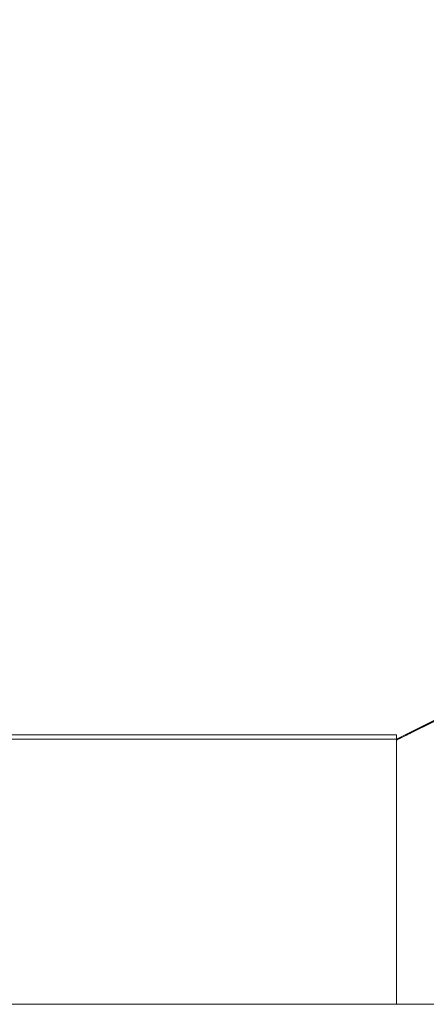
# Model space of a CAD drawing. Header units: centimetres. Extents: x -16 to 17.2, y -26.1 to -24.6.
# Tile 35 of 46: x 4.436 to 4.591, y -26.092 to -25.717. Entities that reach past the tile are written whole.
import ezdxf

# ---------------------------------------------------------------- set-up
doc = ezdxf.new("R2010")
doc.units = ezdxf.units.CM
doc.header["$LTSCALE"] = 2.54
doc.layers.add('Lucido design-1', color=7, linetype='Continuous')

# ---------------------------------------------------------------- blocks, each defined once
blk = doc.blocks.new('Gruppo-1')
at = {"color": 7, "linetype": 'Continuous', "lineweight": 9}
for points in [[(17.08, -24.59215, -166.92232), (17.08, -26.09215, -166.92232), (-15.92, -26.09215, -166.92232), (-15.92, -24.59215, -166.92232)], [(17.08, -24.59215, -151.42232), (17.08, -26.09215, -151.42232), (-15.92, -26.09215, -151.42232), (-15.92, -24.59215, -151.42232)], [(4.58, -25.99149, -153.82232), (5.58, -25.49291, -154.82232), (5.58, -25.49264, -154.82232), (4.58, -25.99122, -153.82232)], [(4.58, -25.99149, -138.32232), (5.58, -25.49291, -139.32232), (5.58, -25.49264, -139.32232), (4.58, -25.99122, -138.32232)], [(4.58, -25.98957, -153.82232), (4.58, -25.99122, -153.82232), (4.28, -25.99122, -153.82232), (4.28, -25.98957, -153.82232)], [(4.58, -25.98957, -138.32232), (4.58, -25.99122, -138.32232), (4.28, -25.99122, -138.32232), (4.28, -25.98957, -138.32232)], [(4.58, -25.99149, -153.52232), (4.58, -26.09215, -153.52232), (4.58, -26.09215, -151.72232), (4.58, -25.99149, -151.72232)], [(4.58, -25.99149, -138.02232), (4.58, -26.09215, -138.02232), (4.58, -26.09215, -136.22232), (4.58, -25.99149, -136.22232)]]:
    blk.add_3dface(points, dxfattribs=at)
for points, invisible_edges in [([(-3.12, -25.99122, -153.82232), (4.28, -25.99122, -153.82232), (5.58, -25.49264, -154.82232), (-4.42, -25.49264, -154.82232)], 10), ([(-3.12, -25.99122, -138.32232), (4.28, -25.99122, -138.32232), (5.58, -25.49264, -139.32232), (-4.42, -25.49264, -139.32232)], 10), ([(4.28, -25.99122, -153.82232), (4.58, -25.99122, -153.82232), (5.58, -25.49264, -154.82232)], 8), ([(4.28, -25.99122, -138.32232), (4.58, -25.99122, -138.32232), (5.58, -25.49264, -139.32232)], 8), ([(5.58, -25.49291, -151.62232), (5.58, -25.49291, -154.82232), (4.58, -25.99149, -153.52232), (4.58, -25.99149, -151.72232)], 10), ([(5.58, -25.49291, -154.82232), (4.58, -25.99149, -153.82232), (4.58, -25.99149, -153.52232)], 8), ([(4.68, -25.94163, -151.62232), (5.58, -25.49291, -151.62232), (4.58, -25.99149, -151.72232)], 10), ([(5.58, -25.49291, -136.12232), (5.58, -25.49291, -139.32232), (4.58, -25.99149, -138.02232), (4.58, -25.99149, -136.22232)], 10), ([(5.58, -25.49291, -139.32232), (4.58, -25.99149, -138.32232), (4.58, -25.99149, -138.02232)], 8), ([(4.68, -25.94163, -136.12232), (5.58, -25.49291, -136.12232), (4.58, -25.99149, -136.22232)], 10), ([(4.68, -25.94163, -151.62232), (4.58, -25.99149, -151.72232), (4.58002, -25.99148, -151.7202), (4.58009, -25.99144, -151.71808)], 9), ([(4.68, -25.94163, -136.12232), (4.58, -25.99149, -136.22232), (4.58002, -25.99148, -136.2202), (4.58009, -25.99144, -136.21808)], 9), ([(4.58009, -25.99144, -151.71808), (4.5802, -25.99139, -151.71596), (4.68, -25.94163, -151.62232)], 10), ([(4.58009, -25.99144, -136.21808), (4.5802, -25.99139, -136.21596), (4.68, -25.94163, -136.12232)], 10), ([(4.5802, -25.99139, -151.71596), (4.58036, -25.99131, -151.71384), (4.68, -25.94163, -151.62232)], 10), ([(4.5802, -25.99139, -136.21596), (4.58036, -25.99131, -136.21384), (4.68, -25.94163, -136.12232)], 10), ([(4.58036, -25.99131, -151.71384), (4.58056, -25.99121, -151.71173), (4.68, -25.94163, -151.62232)], 10), ([(4.58036, -25.99131, -136.21384), (4.58056, -25.99121, -136.21173), (4.68, -25.94163, -136.12232)], 10), ([(4.58056, -25.99121, -151.71173), (4.58081, -25.99108, -151.70962), (4.68, -25.94163, -151.62232)], 10), ([(4.58056, -25.99121, -136.21173), (4.58081, -25.99108, -136.20962), (4.68, -25.94163, -136.12232)], 10), ([(4.58081, -25.99108, -151.70962), (4.5811, -25.99094, -151.70752), (4.68, -25.94163, -151.62232)], 10), ([(4.58081, -25.99108, -136.20962), (4.5811, -25.99094, -136.20752), (4.68, -25.94163, -136.12232)], 10), ([(4.5811, -25.99094, -151.70752), (4.58144, -25.99077, -151.70542), (4.68, -25.94163, -151.62232)], 10), ([(4.5811, -25.99094, -136.20752), (4.58144, -25.99077, -136.20542), (4.68, -25.94163, -136.12232)], 10), ([(4.58144, -25.99077, -151.70542), (4.58182, -25.99058, -151.70333), (4.68, -25.94163, -151.62232)], 10), ([(4.58144, -25.99077, -136.20542), (4.58182, -25.99058, -136.20333), (4.68, -25.94163, -136.12232)], 10), ([(4.58182, -25.99058, -151.70333), (4.58224, -25.99037, -151.70125), (4.68, -25.94163, -151.62232)], 10), ([(4.58182, -25.99058, -136.20333), (4.58224, -25.99037, -136.20125), (4.68, -25.94163, -136.12232)], 10), ([(4.58224, -25.99037, -151.70125), (4.58271, -25.99014, -151.69918), (4.68, -25.94163, -151.62232)], 10), ([(4.58224, -25.99037, -136.20125), (4.58271, -25.99014, -136.19918), (4.68, -25.94163, -136.12232)], 10), ([(4.58271, -25.99014, -151.69918), (4.58323, -25.98988, -151.69712), (4.68, -25.94163, -151.62232)], 10), ([(4.58271, -25.99014, -136.19918), (4.58323, -25.98988, -136.19712), (4.68, -25.94163, -136.12232)], 10), ([(4.58323, -25.98988, -151.69712), (4.58378, -25.9896, -151.69508), (4.68, -25.94163, -151.62232)], 10), ([(4.58323, -25.98988, -136.19712), (4.58378, -25.9896, -136.19508), (4.68, -25.94163, -136.12232)], 10), ([(4.58378, -25.9896, -151.69508), (4.58438, -25.9893, -151.69304), (4.68, -25.94163, -151.62232)], 10), ([(4.58378, -25.9896, -136.19508), (4.58438, -25.9893, -136.19304), (4.68, -25.94163, -136.12232)], 10), ([(4.58438, -25.9893, -151.69304), (4.58503, -25.98898, -151.69102), (4.68, -25.94163, -151.62232)], 10), ([(4.58438, -25.9893, -136.19304), (4.58503, -25.98898, -136.19102), (4.68, -25.94163, -136.12232)], 10), ([(4.58503, -25.98898, -151.69102), (4.58571, -25.98864, -151.68901), (4.68, -25.94163, -151.62232)], 10), ([(4.58503, -25.98898, -136.19102), (4.58571, -25.98864, -136.18901), (4.68, -25.94163, -136.12232)], 10), ([(4.58571, -25.98864, -151.68901), (4.58644, -25.98828, -151.68701), (4.68, -25.94163, -151.62232)], 10), ([(4.58571, -25.98864, -136.18901), (4.58644, -25.98828, -136.18701), (4.68, -25.94163, -136.12232)], 10), ([(4.58644, -25.98828, -151.68701), (4.58721, -25.98789, -151.68504), (4.68, -25.94163, -151.62232)], 10), ([(4.58644, -25.98828, -136.18701), (4.58721, -25.98789, -136.18504), (4.68, -25.94163, -136.12232)], 10), ([(4.58721, -25.98789, -151.68504), (4.58802, -25.98749, -151.68308), (4.68, -25.94163, -151.62232)], 10), ([(4.58721, -25.98789, -136.18504), (4.58802, -25.98749, -136.18308), (4.68, -25.94163, -136.12232)], 10), ([(4.58802, -25.98749, -151.68308), (4.58888, -25.98706, -151.68113), (4.68, -25.94163, -151.62232)], 10), ([(4.58802, -25.98749, -136.18308), (4.58888, -25.98706, -136.18113), (4.68, -25.94163, -136.12232)], 10), ([(4.58888, -25.98706, -151.68113), (4.58977, -25.98662, -151.67921), (4.68, -25.94163, -151.62232)], 10), ([(4.58888, -25.98706, -136.18113), (4.58977, -25.98662, -136.17921), (4.68, -25.94163, -136.12232)], 10), ([(4.58977, -25.98662, -151.67921), (4.59071, -25.98615, -151.6773), (4.68, -25.94163, -151.62232)], 10), ([(4.58977, -25.98662, -136.17921), (4.59071, -25.98615, -136.1773), (4.68, -25.94163, -136.12232)], 10), ([(4.59071, -25.98615, -151.6773), (4.59168, -25.98566, -151.67542), (4.68, -25.94163, -151.62232)], 10), ([(4.59071, -25.98615, -136.1773), (4.59168, -25.98566, -136.17542), (4.68, -25.94163, -136.12232)], 10), ([(4.58888, -26.09215, -151.68113), (4.58802, -25.98749, -151.68308), (4.58721, -25.98789, -151.68504)], 9), ([(4.58888, -26.09215, -136.18113), (4.58802, -25.98749, -136.18308), (4.58721, -25.98789, -136.18504)], 9), ([(4.58888, -26.09215, -151.68113), (4.58888, -25.98706, -151.68113), (4.58802, -25.98749, -151.68308)], 9), ([(4.58888, -26.09215, -136.18113), (4.58888, -25.98706, -136.18113), (4.58802, -25.98749, -136.18308)], 9), ([(4.59071, -26.09215, -151.6773), (4.58977, -25.98662, -151.67921), (4.58888, -25.98706, -151.68113)], 9), ([(4.59071, -26.09215, -136.1773), (4.58977, -25.98662, -136.17921), (4.58888, -25.98706, -136.18113)], 9), ([(4.58888, -25.98706, -151.68113), (4.58888, -26.09215, -151.68113), (4.59071, -26.09215, -151.6773)], 9), ([(4.58888, -25.98706, -136.18113), (4.58888, -26.09215, -136.18113), (4.59071, -26.09215, -136.1773)], 9), ([(4.59071, -26.09215, -151.6773), (4.59071, -25.98615, -151.6773), (4.58977, -25.98662, -151.67921)], 9), ([(4.59071, -26.09215, -136.1773), (4.59071, -25.98615, -136.1773), (4.58977, -25.98662, -136.17921)], 9), ([(4.5927, -26.09215, -151.67355), (4.59168, -25.98566, -151.67542), (4.59071, -25.98615, -151.6773)], 9), ([(4.5927, -26.09215, -136.17355), (4.59168, -25.98566, -136.17542), (4.59071, -25.98615, -136.1773)], 9), ([(4.59071, -25.98615, -151.6773), (4.59071, -26.09215, -151.6773), (4.5927, -26.09215, -151.67355)], 9), ([(4.59071, -25.98615, -136.1773), (4.59071, -26.09215, -136.1773), (4.5927, -26.09215, -136.17355)], 9), ([(4.58, -25.98957, -153.82232), (4.28, -25.98957, -153.82232), (4.29309, -25.98957, -153.82204)], 8), ([(4.58, -25.98957, -138.32232), (4.28, -25.98957, -138.32232), (4.29309, -25.98957, -138.32204)], 8), ([(4.29309, -25.98957, -153.82204), (4.30615, -25.98957, -153.82118), (4.58, -25.98957, -153.82232)], 10), ([(4.29309, -25.98957, -138.32204), (4.30615, -25.98957, -138.32118), (4.58, -25.98957, -138.32232)], 10), ([(4.30615, -25.98957, -153.82118), (4.31916, -25.98957, -153.81976), (4.58, -25.98957, -153.82232)], 10), ([(4.30615, -25.98957, -138.32118), (4.31916, -25.98957, -138.31976), (4.58, -25.98957, -138.32232)], 10), ([(4.58, -25.98957, -153.82232), (4.31916, -25.98957, -153.81976), (4.33209, -25.98957, -153.81777)], 9), ([(4.58, -25.98957, -138.32232), (4.31916, -25.98957, -138.31976), (4.33209, -25.98957, -138.31777)], 9), ([(4.58, -25.98957, -153.82232), (4.33209, -25.98957, -153.81777), (4.34493, -25.98957, -153.81521)], 9), ([(4.58, -25.98957, -138.32232), (4.33209, -25.98957, -138.31777), (4.34493, -25.98957, -138.31521)], 9), ([(4.58, -25.98957, -153.82232), (4.34493, -25.98957, -153.81521), (4.35765, -25.98957, -153.8121)], 9), ([(4.58, -25.98957, -138.32232), (4.34493, -25.98957, -138.31521), (4.35765, -25.98957, -138.3121)], 9), ([(4.35765, -25.98957, -153.8121), (4.37021, -25.98957, -153.80844), (4.58, -25.98957, -153.82232)], 10), ([(4.35765, -25.98957, -138.3121), (4.37021, -25.98957, -138.30844), (4.58, -25.98957, -138.32232)], 10), ([(4.58, -25.98957, -153.82232), (4.37021, -25.98957, -153.80844), (4.38261, -25.98957, -153.80423)], 9), ([(4.58, -25.98957, -138.32232), (4.37021, -25.98957, -138.30844), (4.38261, -25.98957, -138.30423)], 9), ([(4.58, -25.98957, -153.82232), (4.38261, -25.98957, -153.80423), (4.39481, -25.98957, -153.79949)], 9), ([(4.58, -25.98957, -138.32232), (4.38261, -25.98957, -138.30423), (4.39481, -25.98957, -138.29949)], 9), ([(4.39481, -25.98957, -153.79949), (4.40679, -25.98957, -153.79422), (4.58, -25.98957, -153.82232)], 10), ([(4.39481, -25.98957, -138.29949), (4.40679, -25.98957, -138.29422), (4.58, -25.98957, -138.32232)], 10), ([(4.58, -25.98957, -153.82232), (4.40679, -25.98957, -153.79422), (4.41852, -25.98957, -153.78843)], 9), ([(4.58, -25.98957, -138.32232), (4.40679, -25.98957, -138.29422), (4.41852, -25.98957, -138.28843)], 9), ([(4.58, -25.98957, -153.82232), (4.41852, -25.98957, -153.78843), (4.43, -25.98957, -153.78213)], 9), ([(4.58, -25.98957, -138.32232), (4.41852, -25.98957, -138.28843), (4.43, -25.98957, -138.28213)], 9), ([(4.43, -25.98957, -153.78213), (4.43, -26.09215, -153.78213), (4.44119, -26.09215, -153.77534), (4.44119, -25.98957, -153.77534)], 5), ([(4.43, -25.98957, -153.78213), (4.44119, -25.98957, -153.77534), (4.58, -25.98957, -153.82232)], 10), ([(4.43, -25.98957, -138.28213), (4.43, -26.09215, -138.28213), (4.44119, -26.09215, -138.27534), (4.44119, -25.98957, -138.27534)], 5), ([(4.43, -25.98957, -138.28213), (4.44119, -25.98957, -138.27534), (4.58, -25.98957, -138.32232)], 10), ([(4.44119, -25.98957, -153.77534), (4.44119, -26.09215, -153.77534), (4.45207, -26.09215, -153.76807), (4.45207, -25.98957, -153.76807)], 5), ([(4.58, -25.98957, -153.82232), (4.44119, -25.98957, -153.77534), (4.45207, -25.98957, -153.76807)], 9), ([(4.44119, -25.98957, -138.27534), (4.44119, -26.09215, -138.27534), (4.45207, -26.09215, -138.26807), (4.45207, -25.98957, -138.26807)], 5), ([(4.58, -25.98957, -138.32232), (4.44119, -25.98957, -138.27534), (4.45207, -25.98957, -138.26807)], 9), ([(4.45207, -25.98957, -153.76807), (4.45207, -26.09215, -153.76807), (4.46263, -26.09215, -153.76033), (4.46263, -25.98957, -153.76033)], 5), ([(4.45207, -25.98957, -153.76807), (4.46263, -25.98957, -153.76033), (4.58, -25.98957, -153.82232)], 10), ([(4.45207, -25.98957, -138.26807), (4.45207, -26.09215, -138.26807), (4.46263, -26.09215, -138.26033), (4.46263, -25.98957, -138.26033)], 5), ([(4.45207, -25.98957, -138.26807), (4.46263, -25.98957, -138.26033), (4.58, -25.98957, -138.32232)], 10), ([(4.46263, -25.98957, -153.76033), (4.46263, -26.09215, -153.76033), (4.47284, -26.09215, -153.75214), (4.47284, -25.98957, -153.75214)], 5), ([(4.46263, -25.98957, -153.76033), (4.47284, -25.98957, -153.75214), (4.58, -25.98957, -153.82232)], 10), ([(4.46263, -25.98957, -138.26033), (4.46263, -26.09215, -138.26033), (4.47284, -26.09215, -138.25214), (4.47284, -25.98957, -138.25214)], 5), ([(4.46263, -25.98957, -138.26033), (4.47284, -25.98957, -138.25214), (4.58, -25.98957, -138.32232)], 10), ([(4.47284, -25.98957, -153.75214), (4.47284, -26.09215, -153.75214), (4.48268, -26.09215, -153.74351), (4.48268, -25.98957, -153.74351)], 5), ([(4.58, -25.98957, -153.82232), (4.47284, -25.98957, -153.75214), (4.48268, -25.98957, -153.74351)], 9), ([(4.47284, -25.98957, -138.25214), (4.47284, -26.09215, -138.25214), (4.48268, -26.09215, -138.24351), (4.48268, -25.98957, -138.24351)], 5), ([(4.58, -25.98957, -138.32232), (4.47284, -25.98957, -138.25214), (4.48268, -25.98957, -138.24351)], 9), ([(4.48268, -25.98957, -153.74351), (4.48268, -26.09215, -153.74351), (4.49213, -26.09215, -153.73445), (4.49213, -25.98957, -153.73445)], 5), ([(4.48268, -25.98957, -153.74351), (4.49213, -25.98957, -153.73445), (4.58, -25.98957, -153.82232)], 10), ([(4.48268, -25.98957, -138.24351), (4.48268, -26.09215, -138.24351), (4.49213, -26.09215, -138.23445), (4.49213, -25.98957, -138.23445)], 5), ([(4.48268, -25.98957, -138.24351), (4.49213, -25.98957, -138.23445), (4.58, -25.98957, -138.32232)], 10), ([(4.49213, -25.98957, -153.73445), (4.49213, -26.09215, -153.73445), (4.50118, -26.09215, -153.725), (4.50118, -25.98957, -153.725)], 5), ([(4.58, -25.98957, -153.82232), (4.49213, -25.98957, -153.73445), (4.50118, -25.98957, -153.725)], 9), ([(4.49213, -25.98957, -138.23445), (4.49213, -26.09215, -138.23445), (4.50118, -26.09215, -138.225), (4.50118, -25.98957, -138.225)], 5), ([(4.58, -25.98957, -138.32232), (4.49213, -25.98957, -138.23445), (4.50118, -25.98957, -138.225)], 9), ([(4.50118, -25.98957, -153.725), (4.50118, -26.09215, -153.725), (4.50981, -26.09215, -153.71516), (4.50981, -25.98957, -153.71516)], 5), ([(4.50118, -25.98957, -153.725), (4.50981, -25.98957, -153.71516), (4.58, -25.98957, -153.82232)], 10), ([(4.50118, -25.98957, -138.225), (4.50118, -26.09215, -138.225), (4.50981, -26.09215, -138.21516), (4.50981, -25.98957, -138.21516)], 5), ([(4.50118, -25.98957, -138.225), (4.50981, -25.98957, -138.21516), (4.58, -25.98957, -138.32232)], 10), ([(4.50981, -25.98957, -153.71516), (4.50981, -26.09215, -153.71516), (4.51801, -26.09215, -153.70495), (4.51801, -25.98957, -153.70495)], 5), ([(4.58, -25.98957, -153.82232), (4.50981, -25.98957, -153.71516), (4.51801, -25.98957, -153.70495)], 9), ([(4.50981, -25.98957, -138.21516), (4.50981, -26.09215, -138.21516), (4.51801, -26.09215, -138.20495), (4.51801, -25.98957, -138.20495)], 5), ([(4.58, -25.98957, -138.32232), (4.50981, -25.98957, -138.21516), (4.51801, -25.98957, -138.20495)], 9), ([(4.51801, -25.98957, -153.70495), (4.51801, -26.09215, -153.70495), (4.52575, -26.09215, -153.6944), (4.52575, -25.98957, -153.6944)], 5), ([(4.58, -25.98957, -153.82232), (4.51801, -25.98957, -153.70495), (4.52575, -25.98957, -153.6944)], 9), ([(4.51801, -25.98957, -138.20495), (4.51801, -26.09215, -138.20495), (4.52575, -26.09215, -138.1944), (4.52575, -25.98957, -138.1944)], 5), ([(4.58, -25.98957, -138.32232), (4.51801, -25.98957, -138.20495), (4.52575, -25.98957, -138.1944)], 9), ([(4.52575, -25.98957, -153.6944), (4.52575, -26.09215, -153.6944), (4.53302, -26.09215, -153.68351), (4.53302, -25.98957, -153.68351)], 5), ([(4.52575, -25.98957, -153.6944), (4.53302, -25.98957, -153.68351), (4.58, -25.98957, -153.82232)], 10), ([(4.52575, -25.98957, -138.1944), (4.52575, -26.09215, -138.1944), (4.53302, -26.09215, -138.18351), (4.53302, -25.98957, -138.18351)], 5), ([(4.52575, -25.98957, -138.1944), (4.53302, -25.98957, -138.18351), (4.58, -25.98957, -138.32232)], 10), ([(4.53302, -25.98957, -153.68351), (4.53302, -26.09215, -153.68351), (4.53981, -26.09215, -153.67232), (4.53981, -25.98957, -153.67232)], 5), ([(4.58, -25.98957, -153.82232), (4.53302, -25.98957, -153.68351), (4.53981, -25.98957, -153.67232)], 9), ([(4.53302, -25.98957, -138.18351), (4.53302, -26.09215, -138.18351), (4.53981, -26.09215, -138.17232), (4.53981, -25.98957, -138.17232)], 5), ([(4.58, -25.98957, -138.32232), (4.53302, -25.98957, -138.18351), (4.53981, -25.98957, -138.17232)], 9), ([(4.53981, -25.98957, -153.67232), (4.53981, -26.09215, -153.67232), (4.5461, -26.09215, -153.66085), (4.5461, -25.98957, -153.66085)], 5), ([(4.53981, -25.98957, -153.67232), (4.5461, -25.98957, -153.66085), (4.58, -25.98957, -153.82232)], 10), ([(4.53981, -25.98957, -138.17232), (4.53981, -26.09215, -138.17232), (4.5461, -26.09215, -138.16085), (4.5461, -25.98957, -138.16085)], 5), ([(4.53981, -25.98957, -138.17232), (4.5461, -25.98957, -138.16085), (4.58, -25.98957, -138.32232)], 10), ([(4.5461, -25.98957, -153.66085), (4.5461, -26.09215, -153.66085), (4.55189, -26.09215, -153.64911), (4.55189, -25.98957, -153.64911)], 5), ([(4.5461, -25.98957, -153.66085), (4.55189, -25.98957, -153.64911), (4.58, -25.98957, -153.82232)], 10), ([(4.5461, -25.98957, -138.16085), (4.5461, -26.09215, -138.16085), (4.55189, -26.09215, -138.14911), (4.55189, -25.98957, -138.14911)], 5), ([(4.5461, -25.98957, -138.16085), (4.55189, -25.98957, -138.14911), (4.58, -25.98957, -138.32232)], 10), ([(4.55189, -25.98957, -153.64911), (4.55189, -26.09215, -153.64911), (4.55716, -26.09215, -153.63713), (4.55716, -25.98957, -153.63713)], 5), ([(4.58, -25.98957, -153.82232), (4.55189, -25.98957, -153.64911), (4.55716, -25.98957, -153.63713)], 9), ([(4.55189, -25.98957, -138.14911), (4.55189, -26.09215, -138.14911), (4.55716, -26.09215, -138.13713), (4.55716, -25.98957, -138.13713)], 5), ([(4.58, -25.98957, -138.32232), (4.55189, -25.98957, -138.14911), (4.55716, -25.98957, -138.13713)], 9), ([(4.55716, -25.98957, -153.63713), (4.55716, -26.09215, -153.63713), (4.56191, -26.09215, -153.62493), (4.56191, -25.98957, -153.62493)], 5), ([(4.55716, -25.98957, -153.63713), (4.56191, -25.98957, -153.62493), (4.58, -25.98957, -153.82232)], 10), ([(4.55716, -25.98957, -138.13713), (4.55716, -26.09215, -138.13713), (4.56191, -26.09215, -138.12493), (4.56191, -25.98957, -138.12493)], 5), ([(4.55716, -25.98957, -138.13713), (4.56191, -25.98957, -138.12493), (4.58, -25.98957, -138.32232)], 10), ([(4.56191, -25.98957, -153.62493), (4.56191, -26.09215, -153.62493), (4.56612, -26.09215, -153.61253), (4.56612, -25.98957, -153.61253)], 5), ([(4.56191, -25.98957, -153.62493), (4.56612, -25.98957, -153.61253), (4.58, -25.98957, -153.82232)], 10), ([(4.56191, -25.98957, -138.12493), (4.56191, -26.09215, -138.12493), (4.56612, -26.09215, -138.11253), (4.56612, -25.98957, -138.11253)], 5), ([(4.56191, -25.98957, -138.12493), (4.56612, -25.98957, -138.11253), (4.58, -25.98957, -138.32232)], 10), ([(4.56612, -25.98957, -153.61253), (4.56612, -26.09215, -153.61253), (4.56978, -26.09215, -153.59997), (4.56978, -25.98957, -153.59997)], 5), ([(4.58, -25.98957, -153.82232), (4.56612, -25.98957, -153.61253), (4.56978, -25.98957, -153.59997)], 9), ([(4.56612, -25.98957, -138.11253), (4.56612, -26.09215, -138.11253), (4.56978, -26.09215, -138.09997), (4.56978, -25.98957, -138.09997)], 5), ([(4.58, -25.98957, -138.32232), (4.56612, -25.98957, -138.11253), (4.56978, -25.98957, -138.09997)], 9), ([(4.56978, -25.98957, -153.59997), (4.56978, -26.09215, -153.59997), (4.57289, -26.09215, -153.58725), (4.57289, -25.98957, -153.58725)], 5), ([(4.56978, -25.98957, -153.59997), (4.57289, -25.98957, -153.58725), (4.58, -25.98957, -153.82232)], 10), ([(4.56978, -25.98957, -138.09997), (4.56978, -26.09215, -138.09997), (4.57289, -26.09215, -138.08725), (4.57289, -25.98957, -138.08725)], 5), ([(4.56978, -25.98957, -138.09997), (4.57289, -25.98957, -138.08725), (4.58, -25.98957, -138.32232)], 10), ([(4.57289, -25.98957, -153.58725), (4.57289, -26.09215, -153.58725), (4.57544, -26.09215, -153.57442), (4.57544, -25.98957, -153.57442)], 5), ([(4.58, -25.98957, -153.82232), (4.57289, -25.98957, -153.58725), (4.57544, -25.98957, -153.57442)], 9), ([(4.57289, -25.98957, -138.08725), (4.57289, -26.09215, -138.08725), (4.57544, -26.09215, -138.07442), (4.57544, -25.98957, -138.07442)], 5), ([(4.58, -25.98957, -138.32232), (4.57289, -25.98957, -138.08725), (4.57544, -25.98957, -138.07442)], 9), ([(4.57544, -25.98957, -153.57442), (4.57544, -26.09215, -153.57442), (4.57743, -26.09215, -153.56148), (4.57743, -25.98957, -153.56148)], 5), ([(4.57544, -25.98957, -153.57442), (4.57743, -25.98957, -153.56148), (4.58, -25.98957, -153.82232)], 10), ([(4.57544, -25.98957, -138.07442), (4.57544, -26.09215, -138.07442), (4.57743, -26.09215, -138.06148), (4.57743, -25.98957, -138.06148)], 5), ([(4.57544, -25.98957, -138.07442), (4.57743, -25.98957, -138.06148), (4.58, -25.98957, -138.32232)], 10), ([(4.57743, -25.98957, -153.56148), (4.57743, -26.09215, -153.56148), (4.57886, -26.09215, -153.54847), (4.57886, -25.98957, -153.54847)], 5), ([(4.57743, -25.98957, -153.56148), (4.57886, -25.98957, -153.54847), (4.58, -25.98957, -153.82232)], 10), ([(4.57743, -25.98957, -138.06148), (4.57743, -26.09215, -138.06148), (4.57886, -26.09215, -138.04847), (4.57886, -25.98957, -138.04847)], 5), ([(4.57743, -25.98957, -138.06148), (4.57886, -25.98957, -138.04847), (4.58, -25.98957, -138.32232)], 10), ([(4.57886, -25.98957, -153.54847), (4.57886, -26.09215, -153.54847), (4.57971, -26.09215, -153.53541), (4.57971, -25.98957, -153.53541)], 5), ([(4.57886, -25.98957, -153.54847), (4.57971, -25.98957, -153.53541), (4.58, -25.98957, -153.82232)], 10), ([(4.57886, -25.98957, -138.04847), (4.57886, -26.09215, -138.04847), (4.57971, -26.09215, -138.03541), (4.57971, -25.98957, -138.03541)], 5), ([(4.57886, -25.98957, -138.04847), (4.57971, -25.98957, -138.03541), (4.58, -25.98957, -138.32232)], 10), ([(4.58, -25.99149, -153.52232), (4.58, -25.98956, -153.52232), (4.57971, -25.98957, -153.53541)], 8), ([(4.57971, -25.98957, -153.53541), (4.58, -25.98956, -153.52232), (4.58, -25.98957, -153.82232)], 8), ([(4.58, -25.99149, -138.02232), (4.58, -25.98956, -138.02232), (4.57971, -25.98957, -138.03541)], 8), ([(4.57971, -25.98957, -138.03541), (4.58, -25.98956, -138.02232), (4.58, -25.98957, -138.32232)], 8), ([(4.57971, -25.98957, -153.53541), (4.57971, -26.09215, -153.53541), (4.58, -26.09215, -153.52232), (4.58, -25.99149, -153.52232)], 9), ([(4.57971, -25.98957, -138.03541), (4.57971, -26.09215, -138.03541), (4.58, -26.09215, -138.02232), (4.58, -25.99149, -138.02232)], 9), ([(4.58, -25.98956, -153.52232), (4.58, -25.99149, -153.52232), (4.58, -25.99149, -153.82232), (4.58, -25.99122, -153.82232)], 8), ([(4.58, -25.99122, -153.82232), (4.58, -25.98957, -153.82232), (4.58, -25.98956, -153.52232)], 8), ([(4.58, -25.98956, -138.02232), (4.58, -25.99149, -138.02232), (4.58, -25.99149, -138.32232), (4.58, -25.99122, -138.32232)], 8), ([(4.58, -25.99122, -138.32232), (4.58, -25.98957, -138.32232), (4.58, -25.98956, -138.02232)], 8), ([(4.58081, -26.09215, -151.70962), (4.58056, -25.99121, -151.71173), (4.58036, -25.99131, -151.71384)], 9), ([(4.58081, -26.09215, -136.20962), (4.58056, -25.99121, -136.21173), (4.58036, -25.99131, -136.21384)], 9), ([(4.58081, -26.09215, -151.70962), (4.58081, -25.99108, -151.70962), (4.58056, -25.99121, -151.71173)], 9), ([(4.58081, -26.09215, -136.20962), (4.58081, -25.99108, -136.20962), (4.58056, -25.99121, -136.21173)], 9), ([(4.58144, -26.09215, -151.70542), (4.5811, -25.99094, -151.70752), (4.58081, -25.99108, -151.70962)], 9), ([(4.58144, -26.09215, -136.20542), (4.5811, -25.99094, -136.20752), (4.58081, -25.99108, -136.20962)], 9), ([(4.58081, -25.99108, -151.70962), (4.58081, -26.09215, -151.70962), (4.58144, -26.09215, -151.70542)], 9), ([(4.58081, -25.99108, -136.20962), (4.58081, -26.09215, -136.20962), (4.58144, -26.09215, -136.20542)], 9), ([(4.58144, -26.09215, -151.70542), (4.58144, -25.99077, -151.70542), (4.5811, -25.99094, -151.70752)], 9), ([(4.58144, -26.09215, -136.20542), (4.58144, -25.99077, -136.20542), (4.5811, -25.99094, -136.20752)], 9), ([(4.58224, -26.09215, -151.70125), (4.58182, -25.99058, -151.70333), (4.58144, -25.99077, -151.70542)], 9), ([(4.58224, -26.09215, -136.20125), (4.58182, -25.99058, -136.20333), (4.58144, -25.99077, -136.20542)], 9), ([(4.58144, -25.99077, -151.70542), (4.58144, -26.09215, -151.70542), (4.58224, -26.09215, -151.70125)], 9), ([(4.58144, -25.99077, -136.20542), (4.58144, -26.09215, -136.20542), (4.58224, -26.09215, -136.20125)], 9), ([(4.58224, -26.09215, -151.70125), (4.58224, -25.99037, -151.70125), (4.58182, -25.99058, -151.70333)], 9), ([(4.58224, -26.09215, -136.20125), (4.58224, -25.99037, -136.20125), (4.58182, -25.99058, -136.20333)], 9), ([(4.58323, -26.09215, -151.69712), (4.58271, -25.99014, -151.69918), (4.58224, -25.99037, -151.70125)], 9), ([(4.58323, -26.09215, -136.19712), (4.58271, -25.99014, -136.19918), (4.58224, -25.99037, -136.20125)], 9), ([(4.58224, -25.99037, -151.70125), (4.58224, -26.09215, -151.70125), (4.58323, -26.09215, -151.69712)], 9), ([(4.58224, -25.99037, -136.20125), (4.58224, -26.09215, -136.20125), (4.58323, -26.09215, -136.19712)], 9), ([(4.58323, -26.09215, -151.69712), (4.58323, -25.98988, -151.69712), (4.58271, -25.99014, -151.69918)], 9), ([(4.58323, -26.09215, -136.19712), (4.58323, -25.98988, -136.19712), (4.58271, -25.99014, -136.19918)], 9), ([(4.58438, -26.09215, -151.69304), (4.58378, -25.9896, -151.69508), (4.58323, -25.98988, -151.69712)], 9), ([(4.58438, -26.09215, -136.19304), (4.58378, -25.9896, -136.19508), (4.58323, -25.98988, -136.19712)], 9), ([(4.58323, -25.98988, -151.69712), (4.58323, -26.09215, -151.69712), (4.58438, -26.09215, -151.69304)], 9), ([(4.58323, -25.98988, -136.19712), (4.58323, -26.09215, -136.19712), (4.58438, -26.09215, -136.19304)], 9), ([(4.58438, -26.09215, -151.69304), (4.58438, -25.9893, -151.69304), (4.58378, -25.9896, -151.69508)], 9), ([(4.58438, -26.09215, -136.19304), (4.58438, -25.9893, -136.19304), (4.58378, -25.9896, -136.19508)], 9), ([(4.58571, -26.09215, -151.68901), (4.58503, -25.98898, -151.69102), (4.58438, -25.9893, -151.69304)], 9), ([(4.58571, -26.09215, -136.18901), (4.58503, -25.98898, -136.19102), (4.58438, -25.9893, -136.19304)], 9), ([(4.58438, -25.9893, -151.69304), (4.58438, -26.09215, -151.69304), (4.58571, -26.09215, -151.68901)], 9), ([(4.58438, -25.9893, -136.19304), (4.58438, -26.09215, -136.19304), (4.58571, -26.09215, -136.18901)], 9), ([(4.58571, -26.09215, -151.68901), (4.58571, -25.98864, -151.68901), (4.58503, -25.98898, -151.69102)], 9), ([(4.58571, -26.09215, -136.18901), (4.58571, -25.98864, -136.18901), (4.58503, -25.98898, -136.19102)], 9), ([(4.58721, -26.09215, -151.68504), (4.58644, -25.98828, -151.68701), (4.58571, -25.98864, -151.68901)], 9), ([(4.58721, -26.09215, -136.18504), (4.58644, -25.98828, -136.18701), (4.58571, -25.98864, -136.18901)], 9), ([(4.58571, -25.98864, -151.68901), (4.58571, -26.09215, -151.68901), (4.58721, -26.09215, -151.68504)], 9), ([(4.58571, -25.98864, -136.18901), (4.58571, -26.09215, -136.18901), (4.58721, -26.09215, -136.18504)], 9), ([(4.58721, -26.09215, -151.68504), (4.58721, -25.98789, -151.68504), (4.58644, -25.98828, -151.68701)], 9), ([(4.58721, -26.09215, -136.18504), (4.58721, -25.98789, -136.18504), (4.58644, -25.98828, -136.18701)], 9), ([(4.58721, -25.98789, -151.68504), (4.58721, -26.09215, -151.68504), (4.58888, -26.09215, -151.68113)], 9), ([(4.58721, -25.98789, -136.18504), (4.58721, -26.09215, -136.18504), (4.58888, -26.09215, -136.18113)], 9), ([(4.58, -26.09215, -151.72232), (4.58009, -26.09215, -151.71808), (4.58002, -25.99148, -151.7202)], 10), ([(4.58002, -25.99148, -151.7202), (4.58, -25.99149, -151.72232), (4.58, -26.09215, -151.72232)], 8), ([(4.58, -26.09215, -136.22232), (4.58009, -26.09215, -136.21808), (4.58002, -25.99148, -136.2202)], 10), ([(4.58002, -25.99148, -136.2202), (4.58, -25.99149, -136.22232), (4.58, -26.09215, -136.22232)], 8), ([(4.58009, -26.09215, -151.71808), (4.58009, -25.99144, -151.71808), (4.58002, -25.99148, -151.7202)], 9), ([(4.58009, -26.09215, -136.21808), (4.58009, -25.99144, -136.21808), (4.58002, -25.99148, -136.2202)], 9), ([(4.58036, -26.09215, -151.71384), (4.5802, -25.99139, -151.71596), (4.58009, -25.99144, -151.71808)], 9), ([(4.58036, -26.09215, -136.21384), (4.5802, -25.99139, -136.21596), (4.58009, -25.99144, -136.21808)], 9), ([(4.58009, -25.99144, -151.71808), (4.58009, -26.09215, -151.71808), (4.58036, -26.09215, -151.71384)], 9), ([(4.58009, -25.99144, -136.21808), (4.58009, -26.09215, -136.21808), (4.58036, -26.09215, -136.21384)], 9), ([(4.58036, -26.09215, -151.71384), (4.58036, -25.99131, -151.71384), (4.5802, -25.99139, -151.71596)], 9), ([(4.58036, -26.09215, -136.21384), (4.58036, -25.99131, -136.21384), (4.5802, -25.99139, -136.21596)], 9), ([(4.58036, -25.99131, -151.71384), (4.58036, -26.09215, -151.71384), (4.58081, -26.09215, -151.70962)], 9), ([(4.58036, -25.99131, -136.21384), (4.58036, -26.09215, -136.21384), (4.58081, -26.09215, -136.20962)], 9), ([(-15.92, -26.09215, -166.92232), (15.98, -26.09215, -166.02232), (-14.82, -26.09215, -166.02232)], 11), ([(17.18, -26.09215, -166.82232), (-15.92, -26.09215, -166.92232), (17.08, -26.09215, -166.92232)], 9), ([(17.18, -26.09215, -166.82232), (17.18, -26.09215, -166.02232), (15.98, -26.09215, -166.02232), (-15.92, -26.09215, -166.92232)], 12), ([(-15.92, -26.09215, -151.42232), (15.98, -26.09215, -150.52232), (-14.82, -26.09215, -150.52232)], 11), ([(17.18, -26.09215, -151.32232), (-15.92, -26.09215, -151.42232), (17.08, -26.09215, -151.42232)], 9), ([(17.18, -26.09215, -151.32232), (17.18, -26.09215, -150.52232), (15.98, -26.09215, -150.52232), (-15.92, -26.09215, -151.42232)], 12), ([(15.98, -26.09215, -166.02232), (-14.82, -26.09215, -163.62232), (-14.82, -26.09215, -164.82232)], 11), ([(-14.82, -26.09215, -164.82232), (-14.82, -26.09215, -166.02232), (15.98, -26.09215, -166.02232)], 10), ([(15.98, -26.09215, -166.02232), (-14.82, -26.09215, -161.22232), (-14.82, -26.09215, -162.42232)], 11), ([(-14.82, -26.09215, -162.42232), (-14.82, -26.09215, -163.62232), (15.98, -26.09215, -166.02232)], 10), ([(15.98, -26.09215, -166.02232), (-14.82, -26.09215, -158.82232), (-14.82, -26.09215, -160.02232)], 11), ([(-14.82, -26.09215, -160.02232), (-14.82, -26.09215, -161.22232), (15.98, -26.09215, -166.02232)], 10), ([(15.98, -26.09215, -166.02232), (-14.82, -26.09215, -156.42232), (-14.82, -26.09215, -157.62232)], 11), ([(-14.82, -26.09215, -157.62232), (-14.82, -26.09215, -158.82232), (15.98, -26.09215, -166.02232)], 10), ([(15.98, -26.09215, -166.02232), (-14.82, -26.09215, -154.02232), (-14.82, -26.09215, -155.22232)], 11), ([(4.28, -26.09215, -153.82232), (-14.82, -26.09215, -154.02232), (15.98, -26.09215, -166.02232)], 11), ([(-14.82, -26.09215, -155.22232), (-14.82, -26.09215, -156.42232), (15.98, -26.09215, -166.02232)], 10), ([(15.98, -26.09215, -150.52232), (-14.82, -26.09215, -148.12232), (-14.82, -26.09215, -149.32232)], 11), ([(-14.82, -26.09215, -149.32232), (-14.82, -26.09215, -150.52232), (15.98, -26.09215, -150.52232)], 10), ([(15.98, -26.09215, -150.52232), (-14.82, -26.09215, -145.72232), (-14.82, -26.09215, -146.92232)], 11), ([(-14.82, -26.09215, -146.92232), (-14.82, -26.09215, -148.12232), (15.98, -26.09215, -150.52232)], 10), ([(15.98, -26.09215, -150.52232), (-14.82, -26.09215, -143.32232), (-14.82, -26.09215, -144.52232)], 11), ([(-14.82, -26.09215, -144.52232), (-14.82, -26.09215, -145.72232), (15.98, -26.09215, -150.52232)], 10), ([(15.98, -26.09215, -150.52232), (-14.82, -26.09215, -140.92232), (-14.82, -26.09215, -142.12232)], 11), ([(-14.82, -26.09215, -142.12232), (-14.82, -26.09215, -143.32232), (15.98, -26.09215, -150.52232)], 10), ([(15.98, -26.09215, -150.52232), (-14.82, -26.09215, -138.52232), (-14.82, -26.09215, -139.72232)], 11), ([(4.28, -26.09215, -138.32232), (-14.82, -26.09215, -138.52232), (15.98, -26.09215, -150.52232)], 11), ([(-14.82, -26.09215, -139.72232), (-14.82, -26.09215, -140.92232), (15.98, -26.09215, -150.52232)], 10), ([(15.98, -26.09215, -166.02232), (4.29309, -26.09215, -153.82204), (4.28, -26.09215, -153.82232)], 9), ([(15.98, -26.09215, -150.52232), (4.29309, -26.09215, -138.32204), (4.28, -26.09215, -138.32232)], 9), ([(15.98, -26.09215, -166.02232), (4.30615, -26.09215, -153.82118), (4.29309, -26.09215, -153.82204)], 9), ([(15.98, -26.09215, -150.52232), (4.30615, -26.09215, -138.32118), (4.29309, -26.09215, -138.32204)], 9), ([(4.31916, -26.09215, -153.81976), (4.30615, -26.09215, -153.82118), (15.98, -26.09215, -166.02232)], 10), ([(4.31916, -26.09215, -138.31976), (4.30615, -26.09215, -138.32118), (15.98, -26.09215, -150.52232)], 10), ([(15.98, -26.09215, -166.02232), (4.33209, -26.09215, -153.81777), (4.31916, -26.09215, -153.81976)], 9), ([(15.98, -26.09215, -150.52232), (4.33209, -26.09215, -138.31777), (4.31916, -26.09215, -138.31976)], 9), ([(4.34493, -26.09215, -153.81521), (4.33209, -26.09215, -153.81777), (15.98, -26.09215, -166.02232)], 10), ([(4.34493, -26.09215, -138.31521), (4.33209, -26.09215, -138.31777), (15.98, -26.09215, -150.52232)], 10), ([(4.35765, -26.09215, -153.8121), (4.34493, -26.09215, -153.81521), (15.98, -26.09215, -166.02232)], 10), ([(4.35765, -26.09215, -138.3121), (4.34493, -26.09215, -138.31521), (15.98, -26.09215, -150.52232)], 10), ([(4.37021, -26.09215, -153.80844), (4.35765, -26.09215, -153.8121), (15.98, -26.09215, -166.02232)], 10), ([(4.37021, -26.09215, -138.30844), (4.35765, -26.09215, -138.3121), (15.98, -26.09215, -150.52232)], 10), ([(4.38261, -26.09215, -153.80423), (4.37021, -26.09215, -153.80844), (15.98, -26.09215, -166.02232)], 10), ([(4.38261, -26.09215, -138.30423), (4.37021, -26.09215, -138.30844), (15.98, -26.09215, -150.52232)], 10), ([(4.39481, -26.09215, -153.79949), (4.38261, -26.09215, -153.80423), (15.98, -26.09215, -166.02232)], 10), ([(4.39481, -26.09215, -138.29949), (4.38261, -26.09215, -138.30423), (15.98, -26.09215, -150.52232)], 10), ([(15.98, -26.09215, -166.02232), (4.40679, -26.09215, -153.79422), (4.39481, -26.09215, -153.79949)], 9), ([(15.98, -26.09215, -150.52232), (4.40679, -26.09215, -138.29422), (4.39481, -26.09215, -138.29949)], 9), ([(4.41852, -26.09215, -153.78843), (4.40679, -26.09215, -153.79422), (15.98, -26.09215, -166.02232)], 10), ([(4.41852, -26.09215, -138.28843), (4.40679, -26.09215, -138.29422), (15.98, -26.09215, -150.52232)], 10), ([(4.43, -26.09215, -153.78213), (4.41852, -26.09215, -153.78843), (15.98, -26.09215, -166.02232)], 10), ([(4.43, -26.09215, -138.28213), (4.41852, -26.09215, -138.28843), (15.98, -26.09215, -150.52232)], 10), ([(15.98, -26.09215, -166.02232), (4.44119, -26.09215, -153.77534), (4.43, -26.09215, -153.78213)], 9), ([(15.98, -26.09215, -150.52232), (4.44119, -26.09215, -138.27534), (4.43, -26.09215, -138.28213)], 9), ([(4.45207, -26.09215, -153.76807), (4.44119, -26.09215, -153.77534), (15.98, -26.09215, -166.02232)], 10), ([(4.45207, -26.09215, -138.26807), (4.44119, -26.09215, -138.27534), (15.98, -26.09215, -150.52232)], 10), ([(15.98, -26.09215, -166.02232), (4.46263, -26.09215, -153.76033), (4.45207, -26.09215, -153.76807)], 9), ([(15.98, -26.09215, -150.52232), (4.46263, -26.09215, -138.26033), (4.45207, -26.09215, -138.26807)], 9), ([(15.98, -26.09215, -166.02232), (4.47284, -26.09215, -153.75214), (4.46263, -26.09215, -153.76033)], 9), ([(15.98, -26.09215, -150.52232), (4.47284, -26.09215, -138.25214), (4.46263, -26.09215, -138.26033)], 9), ([(4.48268, -26.09215, -153.74351), (4.47284, -26.09215, -153.75214), (15.98, -26.09215, -166.02232)], 10), ([(4.48268, -26.09215, -138.24351), (4.47284, -26.09215, -138.25214), (15.98, -26.09215, -150.52232)], 10), ([(15.98, -26.09215, -166.02232), (15.98, -26.09215, -164.82232), (4.49213, -26.09215, -153.73445), (4.48268, -26.09215, -153.74351)], 10), ([(15.98, -26.09215, -150.52232), (15.98, -26.09215, -149.32232), (4.49213, -26.09215, -138.23445), (4.48268, -26.09215, -138.24351)], 10), ([(4.50118, -26.09215, -153.725), (4.49213, -26.09215, -153.73445), (15.98, -26.09215, -164.82232)], 10), ([(4.50118, -26.09215, -138.225), (4.49213, -26.09215, -138.23445), (15.98, -26.09215, -149.32232)], 10), ([(15.98, -26.09215, -164.82232), (4.50981, -26.09215, -153.71516), (4.50118, -26.09215, -153.725)], 9), ([(15.98, -26.09215, -149.32232), (4.50981, -26.09215, -138.21516), (4.50118, -26.09215, -138.225)], 9), ([(4.51801, -26.09215, -153.70495), (4.50981, -26.09215, -153.71516), (15.98, -26.09215, -164.82232)], 10), ([(4.51801, -26.09215, -138.20495), (4.50981, -26.09215, -138.21516), (15.98, -26.09215, -149.32232)], 10), ([(4.52575, -26.09215, -153.6944), (4.51801, -26.09215, -153.70495), (15.98, -26.09215, -164.82232)], 10), ([(4.52575, -26.09215, -138.1944), (4.51801, -26.09215, -138.20495), (15.98, -26.09215, -149.32232)], 10), ([(15.98, -26.09215, -164.82232), (4.53302, -26.09215, -153.68351), (4.52575, -26.09215, -153.6944)], 9), ([(15.98, -26.09215, -149.32232), (4.53302, -26.09215, -138.18351), (4.52575, -26.09215, -138.1944)], 9), ([(15.98, -26.09215, -164.82232), (4.53981, -26.09215, -153.67232), (4.53302, -26.09215, -153.68351)], 9), ([(15.98, -26.09215, -149.32232), (4.53981, -26.09215, -138.17232), (4.53302, -26.09215, -138.18351)], 9), ([(4.5461, -26.09215, -153.66085), (4.53981, -26.09215, -153.67232), (15.98, -26.09215, -164.82232)], 10), ([(4.5461, -26.09215, -138.16085), (4.53981, -26.09215, -138.17232), (15.98, -26.09215, -149.32232)], 10), ([(15.98, -26.09215, -164.82232), (4.55189, -26.09215, -153.64911), (4.5461, -26.09215, -153.66085)], 9), ([(15.98, -26.09215, -149.32232), (4.55189, -26.09215, -138.14911), (4.5461, -26.09215, -138.16085)], 9), ([(4.55716, -26.09215, -153.63713), (4.55189, -26.09215, -153.64911), (15.98, -26.09215, -164.82232)], 10), ([(4.55716, -26.09215, -138.13713), (4.55189, -26.09215, -138.14911), (15.98, -26.09215, -149.32232)], 10), ([(15.98, -26.09215, -164.82232), (4.56191, -26.09215, -153.62493), (4.55716, -26.09215, -153.63713)], 9), ([(15.98, -26.09215, -149.32232), (4.56191, -26.09215, -138.12493), (4.55716, -26.09215, -138.13713)], 9), ([(4.56612, -26.09215, -153.61253), (4.56191, -26.09215, -153.62493), (15.98, -26.09215, -164.82232)], 10), ([(4.56612, -26.09215, -138.11253), (4.56191, -26.09215, -138.12493), (15.98, -26.09215, -149.32232)], 10), ([(4.56978, -26.09215, -153.59997), (4.56612, -26.09215, -153.61253), (15.98, -26.09215, -164.82232)], 10), ([(4.56978, -26.09215, -138.09997), (4.56612, -26.09215, -138.11253), (15.98, -26.09215, -149.32232)], 10), ([(15.98, -26.09215, -164.82232), (4.57289, -26.09215, -153.58725), (4.56978, -26.09215, -153.59997)], 9), ([(15.98, -26.09215, -149.32232), (4.57289, -26.09215, -138.08725), (4.56978, -26.09215, -138.09997)], 9), ([(4.57544, -26.09215, -153.57442), (4.57289, -26.09215, -153.58725), (15.98, -26.09215, -164.82232)], 10), ([(4.57544, -26.09215, -138.07442), (4.57289, -26.09215, -138.08725), (15.98, -26.09215, -149.32232)], 10), ([(15.98, -26.09215, -164.82232), (4.57743, -26.09215, -153.56148), (4.57544, -26.09215, -153.57442)], 9), ([(15.98, -26.09215, -149.32232), (4.57743, -26.09215, -138.06148), (4.57544, -26.09215, -138.07442)], 9), ([(15.98, -26.09215, -164.82232), (4.57886, -26.09215, -153.54847), (4.57743, -26.09215, -153.56148)], 9), ([(15.98, -26.09215, -149.32232), (4.57886, -26.09215, -138.04847), (4.57743, -26.09215, -138.06148)], 9), ([(4.57971, -26.09215, -153.53541), (4.57886, -26.09215, -153.54847), (15.98, -26.09215, -164.82232)], 10), ([(4.57971, -26.09215, -138.03541), (4.57886, -26.09215, -138.04847), (15.98, -26.09215, -149.32232)], 10), ([(15.98, -26.09215, -164.82232), (4.58, -26.09215, -153.52232), (4.57971, -26.09215, -153.53541)], 9), ([(15.98, -26.09215, -149.32232), (4.58, -26.09215, -138.02232), (4.57971, -26.09215, -138.03541)], 9), ([(4.58036, -26.09215, -151.71384), (4.58009, -26.09215, -151.71808), (4.58, -26.09215, -151.72232), (15.98, -26.09215, -162.42232)], 12), ([(4.58, -26.09215, -153.52232), (15.98, -26.09215, -164.82232), (15.98, -26.09215, -163.62232)], 11), ([(4.58, -26.09215, -151.72232), (4.58, -26.09215, -153.52232), (15.98, -26.09215, -163.62232), (15.98, -26.09215, -162.42232)], 10), ([(4.58036, -26.09215, -136.21384), (4.58009, -26.09215, -136.21808), (4.58, -26.09215, -136.22232), (15.98, -26.09215, -146.92232)], 12), ([(4.58, -26.09215, -138.02232), (15.98, -26.09215, -149.32232), (15.98, -26.09215, -148.12232)], 11), ([(4.58, -26.09215, -136.22232), (4.58, -26.09215, -138.02232), (15.98, -26.09215, -148.12232), (15.98, -26.09215, -146.92232)], 10), ([(15.98, -26.09215, -162.42232), (4.58081, -26.09215, -151.70962), (4.58036, -26.09215, -151.71384)], 9), ([(15.98, -26.09215, -146.92232), (4.58081, -26.09215, -136.20962), (4.58036, -26.09215, -136.21384)], 9), ([(4.58224, -26.09215, -151.70125), (4.58144, -26.09215, -151.70542), (4.58081, -26.09215, -151.70962), (15.98, -26.09215, -162.42232)], 12), ([(4.58224, -26.09215, -136.20125), (4.58144, -26.09215, -136.20542), (4.58081, -26.09215, -136.20962), (15.98, -26.09215, -146.92232)], 12), ([(15.98, -26.09215, -162.42232), (4.58323, -26.09215, -151.69712), (4.58224, -26.09215, -151.70125)], 9), ([(15.98, -26.09215, -146.92232), (4.58323, -26.09215, -136.19712), (4.58224, -26.09215, -136.20125)], 9), ([(4.58571, -26.09215, -151.68901), (4.58438, -26.09215, -151.69304), (4.58323, -26.09215, -151.69712), (15.98, -26.09215, -162.42232)], 12), ([(4.58571, -26.09215, -136.18901), (4.58438, -26.09215, -136.19304), (4.58323, -26.09215, -136.19712), (15.98, -26.09215, -146.92232)], 12), ([(15.98, -26.09215, -162.42232), (4.58721, -26.09215, -151.68504), (4.58571, -26.09215, -151.68901)], 9), ([(15.98, -26.09215, -146.92232), (4.58721, -26.09215, -136.18504), (4.58571, -26.09215, -136.18901)], 9), ([(15.98, -26.09215, -162.42232), (4.58888, -26.09215, -151.68113), (4.58721, -26.09215, -151.68504)], 9), ([(15.98, -26.09215, -146.92232), (4.58888, -26.09215, -136.18113), (4.58721, -26.09215, -136.18504)], 9), ([(15.98, -26.09215, -162.42232), (4.5927, -26.09215, -151.67355), (4.59071, -26.09215, -151.6773), (4.58888, -26.09215, -151.68113)], 9), ([(15.98, -26.09215, -146.92232), (4.5927, -26.09215, -136.17355), (4.59071, -26.09215, -136.1773), (4.58888, -26.09215, -136.18113)], 9)]:
    blk.add_3dface(points, dxfattribs=dict(at, invisible_edges=invisible_edges))

msp = doc.modelspace()

# ---------------------------------------------------------------- block references
at = {"layer": 'Lucido design-1', "color": 7}
msp.add_blockref('Gruppo-1', (0, 0), dxfattribs=at)

doc.saveas('drawing.dxf')
